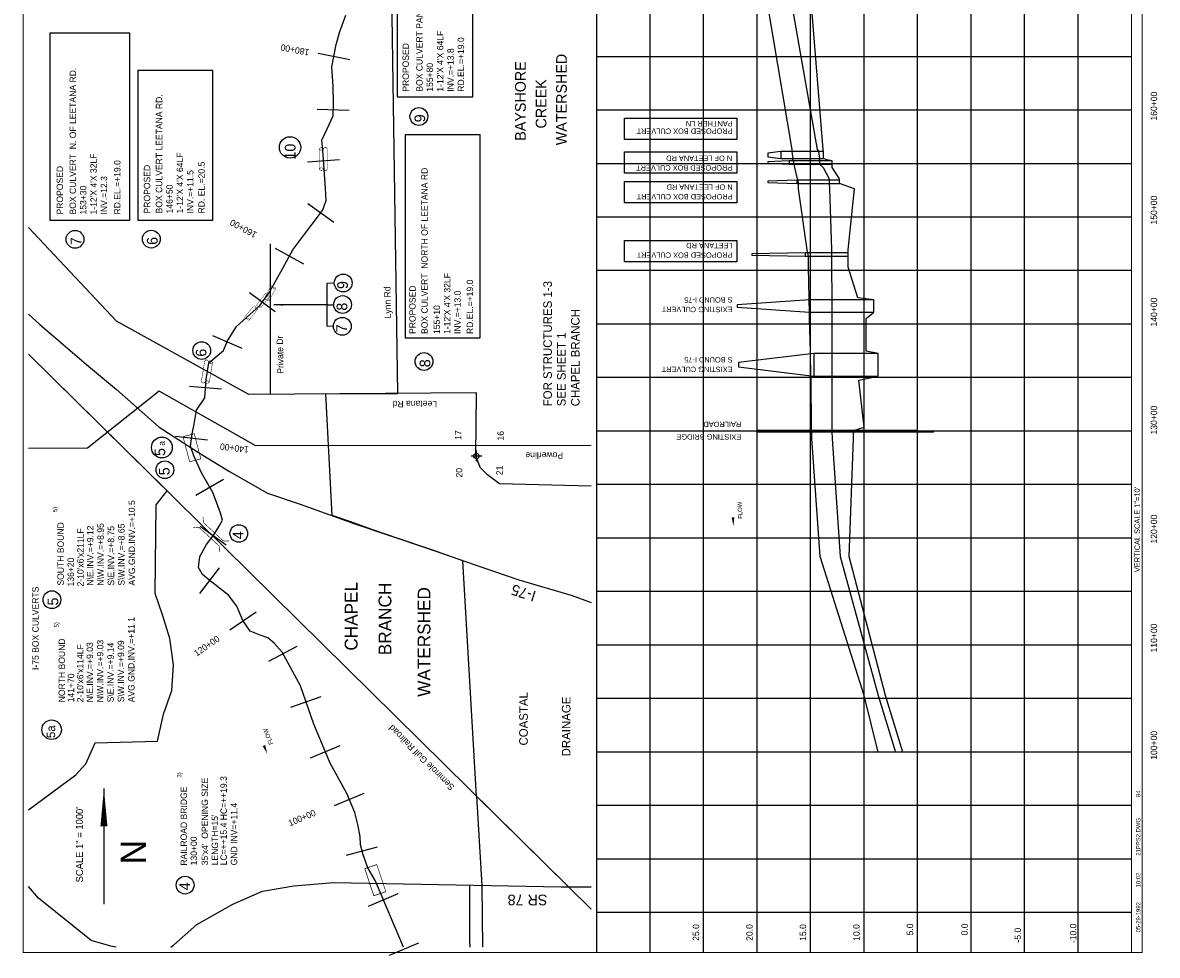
# Model space of a CAD drawing. Extents: x 225924 to 236642, y 857529 to 881659.
# Tile 1 of 2: x 225924 to 236529, y 865629 to 874347. Entities that reach past the tile are written whole.
import ezdxf
from ezdxf.enums import TextEntityAlignment as Align

# ---------------------------------------------------------------- set-up
doc = ezdxf.new("R2010")
doc.units = 0
doc.header["$LTSCALE"] = 800
doc.header["$PDMODE"] = 34
doc.header["$PDSIZE"] = 50
for name, pattern in [('DASHED', [0]), ('DIVIDE', [0]), ('STREAM', [0])]:
    doc.linetypes.add(name, pattern=pattern)
doc.layers.get('0').update_dxf_attribs({"linetype": 'CONTINUOUS'})
for name, color, linetype in [('BORDER', 1, 'CONTINUOUS'), ('GRID', 2, 'CONTINUOUS'), ('MAJROADS', 9, 'CONTINUOUS'), ('MINROADS', 7, 'CONTINUOUS'), ('POWERLINES', 14, 'DIVIDE'), ('PROPOSED', 7, 'CONTINUOUS'), ('RR', 13, 'CONTINUOUS'), ('SEC', 2, 'CONTINUOUS'), ('STATIONS', 7, 'CONTINUOUS'), ('STRUCTTEXT', 7, 'CONTINUOUS'), ('STRUCTURES', 1, 'CONTINUOUS'), ('TEXT', 7, 'CONTINUOUS'), ('TRUNKS', 5, 'STREAM'), ('WSHEDS', 3, 'CONTINUOUS')]:
    doc.layers.add(name, color=color, linetype=linetype)

# ---------------------------------------------------------------- blocks, each defined once
blk = doc.blocks.new('RCP')
at = {"layer": 'STRUCTURES', "color": 0, "const_width": 20}
for points in [[(-354, 160, 0.802976), (-374, 25, 0.802976)], [(-374, 25, 0.489412), (-354, -140, 0.489412)], [(-354, -140, 0.606659), (-374, 25, 0.606659)], [(415, 25, 0.606659), (396, -140, 0.606659)], [(415, 25, 0.802976), (396, 160, 0.802976)], [(396, -140, 0.489412), (415, 25, 0.489412)]]:
    blk.add_lwpolyline(points, format="xyb", dxfattribs=at)
for points in [[(396, 160), (-354, 160)], [(-354, -140), (396, -140)]]:
    blk.add_lwpolyline(points, dxfattribs=at)
blk = doc.blocks.new('BRIDGE')
at = {"layer": 'STRUCTURES', "color": 0, "const_width": 20}
for points in [[(-234, -534), (-101, -402), (-101, 496), (-234, 629)], [(244, -534), (112, -402), (112, 496), (244, 629)]]:
    blk.add_lwpolyline(points, dxfattribs=at)
blk = doc.blocks.new('BOX')
at = {"layer": 'STRUCTURES', "color": 0, "const_width": 20}
blk.add_lwpolyline([(-377, -171), (433, -171), (433, 189), (-377, 189)], close=True, dxfattribs=at)
blk = doc.blocks.new('LOGON')
at = {"color": 0}
blk.add_attdef('DATE', text='', height=1, dxfattribs=at).set_placement((-1.87, 1.76), align=Align.RIGHT)
for tag, p in [('TIME', (1.56, 1.76)), ('DRAWING', (8.97, 1.76)), ('OPERATOR', (22.66, 1.76))]:
    blk.add_attdef(tag, p, '', height=1, dxfattribs=at)
blk = doc.blocks.new('FLARROW')
at = {"color": 0}
blk.add_lwpolyline([(-0.28, 0.019, 0, 0.05, 0), (-0.112, 0.019, 0, 0, -0.087559), (-0.012, 0.001, 0, 0, 0.245722), (0.075, 0.013, 0, 0, -0.309425), (0.212, 0.015, 0, 0, 0), (0.278, 0.013, 0, 0, 0)], format="xyseb", dxfattribs=at)
blk.add_text('FLOW', height=0.08, dxfattribs=at).set_placement((0.015, -0.157), align=Align.CENTER)
blk = doc.blocks.new('ARROWFL')
at = {"layer": 'TRUNKS', "color": 0, "xscale": 500, "yscale": 500, "zscale": 500, "rotation": 99.00000000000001}
blk.add_blockref('FLARROW', (234406, 863573), dxfattribs=at)

msp = doc.modelspace()

# ---------------------------------------------------------------- linework, layer by layer
at = {"layer": 'BORDER', "color": 0, "const_width": 10}
msp.add_lwpolyline([(236389, 865654), (236389, 881654), (225929, 881654), (225929, 865654)], close=True, dxfattribs=at)
for points in [[(231289, 865654), (231289, 881654)], [(236289, 865654), (236289, 881654)]]:
    msp.add_lwpolyline(points, dxfattribs=at)
at = {"layer": 'GRID', "color": 0}
for points in [[(231789, 865654), (231789, 881654)], [(232289, 865654), (232289, 881654)], [(232789, 865654), (232789, 881654)], [(233289, 865654), (233289, 881654)], [(233789, 865654), (233789, 881654)], [(234289, 865654), (234289, 881654)], [(234789, 865654), (234789, 881654)], [(235289, 865654), (235289, 881654)], [(235789, 865654), (235789, 881654)], [(236289, 874029), (231289, 874029)], [(236289, 873529), (231289, 873529)], [(236289, 873029), (231289, 873029)], [(236289, 872529), (231289, 872529)], [(236289, 872029), (231289, 872029)], [(236289, 871529), (231289, 871529)], [(236289, 871029), (231289, 871029)], [(236289, 870529), (231289, 870529)], [(236289, 870029), (231289, 870029)], [(236289, 869529), (231289, 869529)], [(236289, 869029), (231289, 869029)], [(236289, 868529), (231289, 868529)], [(236289, 868029), (231289, 868029)], [(236289, 867529), (231289, 867529)], [(236289, 867029), (231289, 867029)], [(236289, 866529), (231289, 866529)], [(236289, 866029), (231289, 866029)]]:
    msp.add_lwpolyline(points, dxfattribs=at)
at = {"layer": 'MAJROADS', "color": 0}
for points in [[(225979, 871622), (226083, 871525), (226521, 871152), (226801, 870917), (227198, 870565), (227566, 870329), (227858, 870152), (228211, 869949), (228517, 869846), (229028, 869663), (229694, 869437), (230225, 869255), (230560, 869140), (231061, 868991), (231239, 868928)], [(227310, 865704), (227332, 865725), (227551, 865917), (227888, 866107), (228165, 866230), (228459, 866278), (228828, 866309), (230956, 866268), (231239, 866270)], [(230105, 865704), (230103, 865770), (230104, 866285)]]:
    msp.add_lwpolyline(points, dxfattribs=at)
at = {"layer": 'MINROADS', "color": 0}
for points in [[(229429, 870881), (229358, 875658)], [(231239, 870016), (230380, 870037), (230269, 870120), (230200, 870189), (230159, 870299), (230165, 870886), (228039, 870872), (226801, 871557), (225979, 872433)], [(228241, 870881), (228241, 872281)]]:
    msp.add_lwpolyline(points, dxfattribs=at)
at = {"layer": 'POWERLINES', "color": 0}
msp.add_lwpolyline([(231239, 870396), (228102, 870392), (227198, 870904), (226531, 870369), (225979, 870368)], dxfattribs=at)
at = {"layer": 'PROPOSED', "color": 0}
for p, q in [((234789, 873043), (234789, 873243)), ((234789, 872955), (234789, 873155)), ((234789, 872776), (234789, 872976)), ((234789, 872095), (234789, 872295)), ((234789, 871656), (234789, 871856)), ((234789, 871155), (234789, 871355)), ((234789, 866633), (234789, 866833))]:
    msp.add_line(p, q, dxfattribs=at)
for points in [[(229428, 873650), (229428, 875200), (230128, 875200), (230128, 873650)], [(226176, 872500), (226926, 872500), (226926, 874250), (226176, 874250)], [(227000, 872500), (227700, 872500), (227700, 873900), (227000, 873900)], [(231550, 873255), (231550, 873455), (232600, 873455), (232600, 873255)], [(229500, 871400), (230200, 871400), (230200, 873300), (229500, 873300)], [(231550, 872940), (231550, 873140), (232600, 873140), (232600, 872940)], [(233409, 873143), (233009, 873143), (233009, 873079), (233409, 873079)], [(233489, 873055), (233089, 873055), (233089, 873023), (233489, 873023)], [(231550, 872664), (231550, 872864), (232600, 872864), (232600, 872664)], [(233559, 872876), (233159, 872876), (233159, 872844), (233559, 872844)], [(231550, 872110), (231550, 872310), (232600, 872310), (232600, 872110)], [(233639, 872195), (233239, 872195), (233239, 872163), (233639, 872163)], [(233879, 871756), (233279, 871756), (233279, 871642), (233879, 871642)], [(233919, 871255), (233319, 871255), (233319, 871044), (233919, 871044)]]:
    msp.add_lwpolyline(points, close=True, dxfattribs=at)
for points in [[(233921, 867529), (233788, 868058), (233377, 869358), (233300, 870461), (233299, 870521), (233298, 870536), (233296, 870566), (233293, 871004), (233290, 871044), (233289, 871255), (233289, 871275), (233277, 871582), (233277, 871642), (233276, 871756), (233276, 871776), (233268, 872063), (233269, 872163), (233264, 872195), (233256, 872225), (233177, 872794), (233177, 872844), (233173, 872876), (233166, 872886), (233142, 872993), (233135, 873023), (233130, 873055), (233124, 873065), (233125, 873079), (233116, 873143), (233116, 873163), (232895, 874473)], [(233118, 874473), (233350, 873163), (233364, 873143), (233371, 873079), (233372, 873065), (233372, 873055), (233372, 873023), (233406, 872993), (233462, 872886), (233463, 872876), (233463, 872844), (233464, 872794), (233484, 872225), (233484, 872195), (233485, 872163), (233485, 872063), (233486, 871776), (233486, 871756), (233486, 871642), (233486, 871582), (233487, 871275), (233487, 871255), (233487, 871044), (233487, 871004), (233487, 870566), (233488, 870536), (233488, 870521), (233489, 870461), (233565, 869358), (233919, 868058), (234081, 867529)], [(233009, 873143), (232889, 873128), (232889, 873094), (233009, 873079)], [(233089, 873055), (232889, 873045), (232889, 873033), (233089, 873023)], [(233159, 872876), (232889, 872866), (232889, 872854), (233159, 872844)], [(233239, 872195), (232739, 872185), (232739, 872173), (233239, 872163)], [(233279, 871756), (232603, 871711), (232603, 871687), (233279, 871642)], [(233319, 871255), (232616, 871170), (232616, 871129), (233319, 871044)]]:
    msp.add_lwpolyline(points, dxfattribs=at)
at = {"layer": 'PROPOSED', "color": 0, "linetype": 'DASHED'}
for points in [[(234152, 867529), (233989, 868058), (233649, 869358), (233689, 870461), (233689, 870521), (233689, 870536), (233789, 870566), (233739, 871004), (233919, 871044), (233919, 871255), (233809, 871275), (233809, 871582), (233879, 871642), (233879, 871756), (233729, 871776), (233639, 872063), (233639, 872163), (233639, 872195), (233639, 872225), (233699, 872794), (233559, 872844), (233559, 872876), (233559, 872886), (233489, 872993), (233489, 873023), (233489, 873055), (233439, 873065), (233409, 873079), (233409, 873143), (233407, 873163), (233299, 874473)], [(234289, 870536), (232789, 870536), (232789, 870521), (234442, 870521)]]:
    msp.add_lwpolyline(points, dxfattribs=at)
at = {"layer": 'PROPOSED', "color": 0}
for centre in [(229627, 873470), (226413, 872322), (227126, 872324), (229675, 871180)]:
    msp.add_circle(centre, 83.2, dxfattribs=at)
at = {"layer": 'RR', "color": 0}
msp.add_lwpolyline([(225979, 871248), (231239, 866059)], dxfattribs=at)
at = {"layer": 'SEC', "color": 0}
msp.add_point((230165, 870297), dxfattribs=at)
at = {"layer": 'STATIONS', "color": 0}
for p, q in [((228686, 874061), (228981, 874003)), ((228677, 873540), (228977, 873528)), ((228586, 873046), (228886, 873069)), ((228588, 872657), (228832, 872483)), ((228285, 872238), (228548, 872094)), ((228043, 871824), (228285, 871647)), ((227697, 871424), (227972, 871305)), ((227482, 870948), (227782, 870925)), ((227353, 870482), (227651, 870447)), ((227541, 869931), (227801, 870080)), ((227583, 869642), (227825, 869465)), ((227581, 869012), (227763, 869250)), ((227859, 868670), (228106, 868841)), ((228224, 868377), (228488, 868520)), ((228431, 867948), (228713, 868049)), ((228614, 867476), (228891, 867590)), ((228838, 867028), (229115, 867145)), ((228951, 866565), (229240, 866644)), ((229157, 866089), (229433, 866206)), ((229352, 865629), (229628, 865746))]:
    msp.add_line(p, q, dxfattribs=at)
at = {"layer": 'STRUCTTEXT', "color": 0}
for points in [[(228769, 871510), (228769, 871912), (228839, 871915)], [(228771, 871709), (228270, 871709)], [(228771, 871709), (228834, 871709)], [(228769, 871510), (228830, 871512)]]:
    msp.add_lwpolyline(points, dxfattribs=at)
msp.add_lwpolyline([(228270, 871709, 0, 15, 0), (228357, 871709, 15, 15, 0)], format="xyseb", dxfattribs=at)
for centre, radius in [((228423, 873181), 100), ((228920, 871914), 83.3), ((228914, 871712), 83.3), ((228911, 871509), 83.3), ((227597, 871282), 82.5), ((227225, 870376), 97.3), ((227253, 870168), 82.5), ((227944, 869572), 82.5), ((226197, 868953), 83.2), ((226194, 867738), 91.4), ((227442, 866285), 83.2)]:
    msp.add_circle(centre, radius, dxfattribs=at)
at = {"layer": 'TEXT', "color": 0}
msp.add_line((226683, 867188), (226683, 866108), dxfattribs=at)
msp.add_lwpolyline([(226683, 867188, 0, 65.7, 0), (226683, 866835, 65.7, 65.7, 0)], format="xyseb", dxfattribs=at)
at = {"layer": 'TRUNKS', "color": 0}
msp.add_lwpolyline([(229483, 865704), (229230, 866301), (229216, 866336), (229151, 866447), (229105, 866568), (229080, 866662), (229077, 866741), (229058, 866852), (229028, 866965), (228954, 867141), (228797, 867425), (228646, 867791), (228519, 868148), (228349, 868462), (228275, 868548), (228214, 868596), (228143, 868623), (228049, 868659), (227980, 868758), (227926, 868893), (227848, 868997), (227663, 869138), (227605, 869188), (227567, 869255), (227581, 869356), (227643, 869470), (227709, 869560), (227761, 869640), (227791, 869697), (227774, 869762), (227734, 869864), (227700, 869956), (227595, 870140), (227523, 870298), (227493, 870387), (227507, 870505), (227527, 870595), (227548, 870724), (227625, 870839), (227638, 871011), (227664, 871167), (227800, 871284), (227838, 871372), (227923, 871507), (228139, 871702), (228225, 871818), (228336, 872019), (228449, 872225), (228562, 872373), (228689, 872541), (228730, 872598), (228761, 872686), (228755, 872797), (228729, 873155), (228721, 873249), (228770, 873356), (228825, 873475), (228830, 873599), (228826, 873750), (228814, 873935), (228855, 874143), (228889, 874266), (228943, 874417)], dxfattribs=at)
at = {"layer": 'WSHEDS', "color": 0}
for points in [[(230167, 867116), (230037, 869318), (229749, 869418), (229433, 869526), (229197, 869606), (228982, 869683), (228817, 869739), (228756, 870877), (229429, 870881), (229358, 875658), (230161, 875658), (230153, 877548), (231239, 877555)], [(225979, 866989), (226419, 867317), (226515, 867420), (226576, 867560), (226601, 867615), (227185, 867632), (227239, 867882), (227319, 868105), (227335, 868344), (227300, 868591), (227232, 868813), (227161, 869011), (227170, 869839), (227273, 869972), (225979, 871248)], [(231239, 866059), (230167, 867116), (230217, 866282), (230221, 865704)], [(226798, 865704), (226749, 865713), (226564, 865766), (226071, 866163), (225979, 866273)]]:
    msp.add_lwpolyline(points, dxfattribs=at)

# ---------------------------------------------------------------- block references
at = {"layer": 'STRUCTURES', "color": 0}
for name, p, xscale, yscale, zscale, rotation in [('RCP', (228730, 873078), 0.2475, 0.2475, 0.2475, 270), ('RCP', (228236, 871813), 0.165, 0.165, 0.165, 61.66223355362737), ('RCP', (228171, 871745), 0.165, 0.165, 0.165, 51.53767779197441), ('RCP', (228059, 871628), 0.165, 0.165, 0.165, 51.53767779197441), ('RCP', (227648, 871078), 0.2475, 0.2475, 0.2475, 80.53767779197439), ('BOX', (227501, 870381), 0.2997, 0.2997, 0.2997, 284.7083038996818), ('BRIDGE', (227695, 869555), 0.2852850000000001, 0.2852850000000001, 0.2852850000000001, 47.45672807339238), ('BOX', (229214, 866339), 0.3300000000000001, 0.3300000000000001, 0.3300000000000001, 288.434948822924)]:
    msp.add_blockref(name, p, dxfattribs=dict(at, xscale=xscale, yscale=yscale, zscale=zscale, rotation=rotation))
at = {"layer": 'TEXT', "color": 0, "rotation": 353.6524398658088}
msp.add_blockref('ARROWFL', (-95875, 37416), dxfattribs=at)
at = {"layer": 'TEXT', "color": 0, "xscale": 40, "yscale": 40, "zscale": 40, "rotation": 90}
msp.add_blockref('LOGON', (236441, 866201), dxfattribs=at).add_auto_attribs({'DATE': '05-29-1992', 'TIME': '10:02', 'OPERATOR': '84', 'DRAWING': '21PPS2.DWG'})
at = {"layer": 'TRUNKS', "color": 0, "xscale": 500, "yscale": 500, "zscale": 500, "rotation": 111.8110376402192}
msp.add_blockref('FLARROW', (228167, 867645), dxfattribs=at)

# ---------------------------------------------------------------- texts
at = {"layer": 'MINROADS', "color": 0}
for s, rotation, p in [('Lynn Rd', 91, (229366, 871583)), ('Private Dr', 91, (228363, 871066)), ('Leetana Rd', 180, (229797, 870812))]:
    msp.add_text(s, height=60, rotation=rotation, dxfattribs=at).set_placement(p)
at = {"layer": 'POWERLINES', "color": 0}
msp.add_text('Powerline', height=60, rotation=180, dxfattribs=at).set_placement((230975, 870332))
at = {"layer": 'PROPOSED', "color": 0}
for s, height, rotation, p in [('BOX CULVERT PANTHER TR LN', 59.94, 90, (229662, 873702)), ("1-12'X 4'X 64LF", 59.94, 90, (229856, 873702)), ('PROPOSED', 59.9, 90, (229534, 873702)), ('RD.EL.=+19.0', 59.94, 90, (230050, 873702)), ('INV.=+13.8', 59.9, 90, (229953, 873702)), ('155+80 ', 59.9, 90, (229759, 873702)), ('BOX CULVERT  N. OF LEETANA RD.', 59.94, 90, (226422, 872554)), ('BOX CULVERT LEETANA RD. ', 59.94, 90, (227228, 872564)), ('9', 99.9, 90, (229686, 873416)), ('PANTHER LN', 50, 180, (232560, 873427)), ('PROPOSED BOX CULVERT', 50, 180, (232560, 873358)), ("1-12'X 4'X 32LF", 59.94, 90, (226616, 872554)), ("1-12'X 4'X 64LF", 59.94, 90, (227423, 872564)), ('N OF LEETANA RD', 50, 180, (232556, 873105)), ('PROPOSED', 59.9, 90, (226301, 872554)), ('RD.EL.=+19.0', 59.94, 90, (226838, 872554)), ('PROPOSED', 59.9, 90, (227116, 872564)), ('INV.=+11.5', 59.9, 90, (227520, 872564)), ('RD. EL.=20.5', 59.94, 90, (227625, 872564)), ('PROPOSED BOX CULVERT', 50, 180, (232556, 873015)), ('INV.=12.3', 59.9, 90, (226713, 872554)), ('BOX CULVERT  NORTH OF LEETANA RD', 59.94, 90, (229710, 871437)), ('153+30', 59.9, 90, (226519, 872554)), ('146+50', 59.9, 90, (227326, 872564)), ('PROPOSED BOX CULVERT', 50, 180, (232560, 872745)), ('N OF LEETANA RD', 50, 180, (232560, 872835)), ('7', 99.9, 90, (226471, 872267)), ('6', 99.9, 90, (227185, 872270)), ('LEETANA RD', 50, 180, (232560, 872289)), ('PROPOSED BOX CULVERT', 50, 180, (232560, 872199)), ("1-12'X 4'X 32LF", 59.94, 90, (229921, 871437)), ('RD.EL.=+19.0', 59.94, 90, (230134, 871437)), ('PROPOSED', 59.9, 90, (229597, 871437)), ('INV.=+13.0', 59.9, 90, (230018, 871437)), ('155+10', 59.9, 90, (229824, 871437)), ('8', 99.9, 90, (229734, 871126))]:
    msp.add_text(s, height=height, rotation=rotation, dxfattribs=at).set_placement(p)
at = {"layer": 'RR', "color": 0}
msp.add_text('Seminole Gulf Railroad', height=60, rotation=135, dxfattribs=at).set_placement((229965, 867206))
at = {"layer": 'STATIONS', "color": 0}
for s, rotation, p in [('180+00', 168.8806, (228474, 874122)), ('160+00', 151.3537, (228001, 872448)), ('140+00', 173.3832, (227906, 870400)), ('120+00', 34.7458, (227661, 868497)), ('100+00', 22.9356, (228546, 866886))]:
    msp.add_text(s, height=60, rotation=rotation, dxfattribs=at).set_placement(p, align=Align.CENTER)
at = {"layer": 'STRUCTTEXT', "color": 0}
for s, height, p in [('10', 100, (228474, 873067)), ('9', 99.9, (228964, 871857)), ('8', 99.9, (228958, 871655)), ('7', 99.9, (228955, 871453)), ('6', 99, (227641, 871225)), ('a', 60, (227252, 870392)), ('5', 100, (227256, 870296)), ('5', 100, (227297, 870116)), ('5)', 40, (226246, 869773)), ('AVG.GND.INV.=+10.5', 59.94, (226974, 869085)), ('SOUTH BOUND', 59.94, (226308, 869085)), ('N\\W.INV.=+8.95', 59.94, (226682, 869085)), ('S\\W.INV.=+8.65', 59.94, (226876, 869085)), ("2-10'x6'x211LF", 59.94, (226493, 869077)), ('N\\E.INV.=+9.12', 59.94, (226585, 869085)), ('S\\E.INV.=+8.75', 59.94, (226779, 869085)), ('4', 100, (227987, 869519)), ('136+20', 59.9, (226403, 869077)), ('I-75 BOX CULVERTS', 59.94, (226073, 868296)), ('5', 99.9, (226256, 868899)), ('5)', 40, (226260, 868694)), ('AVG.GND.INV.=+11.1', 59.94, (226969, 867994)), ('NORTH BOUND   ', 59.94, (226319, 867994)), ("2-10'x6'x114LF", 59.94, (226491, 867994)), ('N\\E.INV.=+9.03   ', 59.94, (226581, 867994)), ('N\\W.INV.=+9.03   ', 59.94, (226678, 867994)), ('S\\E.INV.=+9.14   ', 59.94, (226775, 867994)), ('S\\W.INV.=+9.09   ', 59.94, (226872, 867994)), ('141+70', 59.9, (226405, 867994)), ('5a', 79.9, (226227, 867660)), ('3)', 40, (227407, 867290)), ("35'x4'  OPENING SIZE", 59.94, (227656, 866470)), ('LC=++15.4 HC=++19.3', 59.94, (227832, 866470)), ('RAILROAD BRIDGE', 59.94, (227459, 866467)), ('GND INV=+11.4', 59.94, (227929, 866470)), ("LENGTH=15'", 59.9, (227750, 866470)), ('130+00', 59.9, (227553, 866470)), ('4', 99.9, (227488, 866237))]:
    msp.add_text(s, height=height, rotation=90, dxfattribs=at).set_placement(p)
at = {"layer": 'TEXT', "color": 0}
for s, height, p in [('WATERSHED', 100, (231010, 873629)), ('BAYSHORE', 100, (230626, 873615)), ('CREEK', 100, (230819, 873588)), ('160+00', 60, (236528, 873567)), ('150+00', 60, (236528, 872595)), ('140+00', 60, (236528, 871642)), ('130+00', 60, (236528, 870632)), ('21', 60, (230410, 870162)), ('20', 60, (230034, 870140)), ('120+00', 60, (236528, 869613)), ('CHAPEL', 120, (229054, 868798)), ('BRANCH', 120, (229370, 868773)), ('WATERSHED', 120, (229735, 868558)), ('110+00', 60, (236528, 868595)), ('100+00', 60, (236528, 867592)), ('SCALE 1" = 1000\'', 65.73, (226487, 866663)), ('N', 235, (227075, 866593)), ('-10.0', 60, (235773, 865834))]:
    msp.add_text(s, height=height, rotation=90, dxfattribs=at).set_placement(p, align=Align.CENTER)
for s, height, rotation, p in [('FOR STRUCTURES 1-3', 80, 90, (230870, 870761)), ('S BOUND I-75', 50, 180, (232560, 871781)), ('EXISTING CULVERT', 50, 180, (232560, 871691)), ('CHAPEL BRANCH', 80, 90, (231129, 870761)), ('SEE SHEET 1', 80, 90, (230999, 870761)), ('S BOUND I-75', 50, 180, (232560, 871221)), ('EXISTING CULVERT', 50, 180, (232560, 871131)), ('RAILROAD', 50, 180, (232640, 870617)), ('17', 60, 90, (230025, 870447)), ('16', 60, 90, (230421, 870441)), ('EXISTING BRIDGE', 50, 180, (232640, 870500)), ('VERTICAL SCALE 1"=10\'', 50, 90, (236366, 869211)), ('I-75', 100, 162, (230730, 869028)), ('COASTAL', 80, 90, (230645, 867590)), ('DRAINAGE', 80, 90, (231044, 867488)), ('SR 78', 100, 180, (230828, 866196)), ('25.0', 60, 90, (232247, 865764)), ('20.0', 60, 90, (232747, 865764)), ('15.0', 60, 90, (233247, 865764)), ('10.0', 60, 90, (233747, 865764)), ('5.0', 60, 90, (234247, 865815)), ('0.0', 60, 90, (234758, 865815)), ('-5.0', 60, 90, (235255, 865748))]:
    msp.add_text(s, height=height, rotation=rotation, dxfattribs=at).set_placement(p)

doc.saveas('drawing.dxf')
